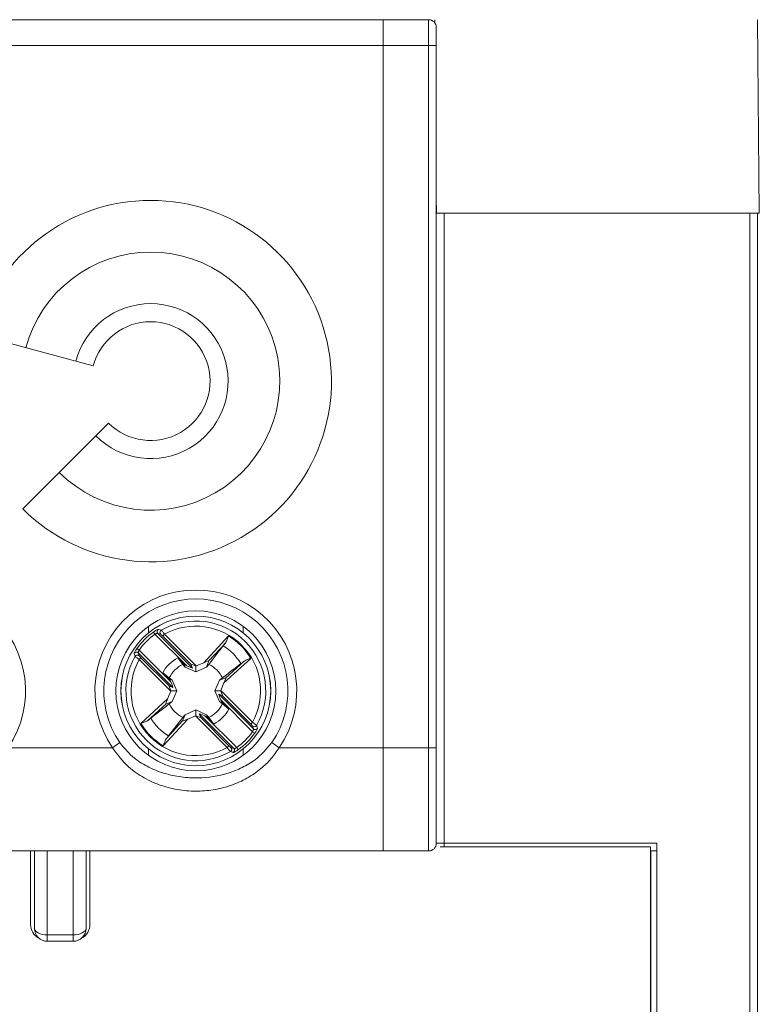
# Model space of a CAD drawing. Header units: millimetres. Extents: x 0 to 420, y 0 to 297.
# Tile 7 of 18: x 119 to 147, y 186 to 224. Entities that reach past the tile are written whole.
import ezdxf

# ---------------------------------------------------------------- set-up
doc = ezdxf.new("R2010")
doc.units = ezdxf.units.MM

msp = doc.modelspace()

# ---------------------------------------------------------------- linework, layer by layer
at = {"color": 7, "linetype": 'Continuous', "lineweight": 15}
for p, q in [((86.871, 223.667), (132.871, 223.667)), ((132.871, 222.667), (132.871, 223.667)), ((132.871, 223.667), (134.631, 223.667)), ((134.631, 222.667), (134.631, 223.667)), ((134.872, 223.546), (134.871, 223.667)), ((147.436, 216.167), (147.371, 223.667)), ((134.931, 223.367), (134.931, 222.667)), ((86.871, 222.667), (132.871, 222.667)), ((132.871, 195.467), (132.871, 222.667)), ((134.631, 222.667), (132.871, 222.667)), ((134.931, 222.667), (134.631, 222.667)), ((134.631, 195.467), (134.631, 222.667)), ((134.931, 222.667), (134.931, 195.467)), ((134.931, 216.792), (134.936, 216.167)), ((134.936, 216.167), (134.931, 216.167)), ((134.936, 216.167), (134.983, 216.167)), ((147.436, 216.167), (134.983, 216.167)), ((135.231, 216.167), (135.231, 191.767)), ((147.071, 168.167), (147.071, 216.167)), ((147.371, 216.167), (147.371, 168.291)), ((117.109, 211.479), (121.649, 210.262)), ((122.244, 208.041), (118.921, 204.717)), ((123.98, 199.946), (124.038, 199.865)), ((125.271, 198.632), (124.038, 199.865)), ((124.149, 199.896), (125.492, 198.552)), ((124.259, 199.862), (124.149, 199.896)), ((124.337, 199.792), (124.408, 199.862)), ((124.408, 199.862), (125.634, 198.636)), ((125.43, 198.698), (124.337, 199.792)), ((125.928, 198.757), (126.88, 199.795)), ((126.765, 199.522), (126.13, 198.829)), ((123.341, 199.308), (123.422, 199.25)), ((123.392, 199.139), (123.426, 199.028)), ((124.735, 197.795), (123.392, 199.139)), ((123.422, 199.25), (124.655, 198.017)), ((123.426, 198.88), (123.496, 198.95)), ((124.651, 197.654), (123.426, 198.88)), ((123.496, 198.95), (124.589, 197.857)), ((125.114, 198.694), (124.919, 198.95)), ((124.919, 198.95), (125.173, 198.673)), ((125.634, 198.636), (125.928, 198.757)), ((126.036, 198.589), (126.13, 198.829)), ((127.749, 198.926), (126.711, 197.975)), ((126.783, 198.176), (127.476, 198.811)), ((124.338, 198.369), (124.594, 198.173)), ((124.615, 198.115), (124.338, 198.369)), ((125.206, 198.589), (125.114, 198.694)), ((125.206, 198.589), (125.173, 198.673)), ((125.173, 198.673), (125.271, 198.632)), ((125.621, 198.402), (125.206, 198.589)), ((125.492, 198.552), (125.43, 198.698)), ((125.621, 198.402), (125.621, 198.631)), ((126.036, 198.589), (125.621, 198.402)), ((126.127, 198.694), (126.036, 198.589)), ((124.594, 198.173), (124.699, 198.082)), ((124.655, 198.017), (124.615, 198.115)), ((124.699, 198.082), (124.615, 198.115)), ((124.699, 198.082), (124.886, 197.667)), ((126.356, 197.667), (126.543, 198.082)), ((126.543, 198.082), (126.783, 198.176)), ((126.543, 198.082), (126.648, 198.173)), ((126.711, 197.975), (126.59, 197.68)), ((124.53, 197.359), (124.651, 197.654)), ((124.589, 197.857), (124.735, 197.795)), ((124.886, 197.667), (124.657, 197.667)), ((124.886, 197.667), (124.699, 197.252)), ((126.356, 197.667), (126.584, 197.667)), ((126.543, 197.252), (126.356, 197.667)), ((126.59, 197.68), (127.816, 196.454)), ((123.492, 196.408), (124.53, 197.359)), ((124.699, 197.252), (124.458, 197.158)), ((124.699, 197.252), (124.594, 197.161)), ((126.652, 197.477), (126.506, 197.539)), ((126.506, 197.539), (127.849, 196.195)), ((126.543, 197.252), (126.626, 197.219)), ((126.648, 197.161), (126.543, 197.252)), ((126.586, 197.317), (126.626, 197.219)), ((127.819, 196.084), (126.586, 197.317)), ((126.626, 197.219), (126.904, 196.965)), ((127.745, 196.384), (126.652, 197.477)), ((124.458, 197.158), (123.765, 196.523)), ((125.206, 196.745), (125.621, 196.932)), ((125.621, 196.932), (125.621, 196.703)), ((125.621, 196.932), (126.036, 196.745)), ((126.904, 196.965), (126.648, 197.161)), ((125.313, 196.577), (124.362, 195.539)), ((124.476, 195.811), (125.111, 196.505)), ((124.566, 195.921), (125.114, 196.64)), ((125.206, 196.745), (125.111, 196.505)), ((125.608, 196.698), (125.313, 196.577)), ((126.833, 195.472), (125.608, 196.698)), ((125.749, 196.782), (125.811, 196.636)), ((127.092, 195.438), (125.749, 196.782)), ((125.811, 196.636), (126.904, 195.542)), ((126.069, 196.661), (125.97, 196.702)), ((125.97, 196.702), (127.203, 195.469)), ((126.036, 196.745), (126.069, 196.661)), ((126.323, 196.384), (126.069, 196.661)), ((126.127, 196.64), (126.323, 196.384)), ((127.816, 196.454), (127.745, 196.384)), ((127.849, 196.195), (127.816, 196.306)), ((127.819, 196.084), (127.9, 196.026)), ((122.677, 195.662), (122.39, 195.467)), ((128.851, 195.467), (128.565, 195.662)), ((118.351, 195.467), (122.39, 195.467)), ((126.904, 195.542), (126.833, 195.472)), ((126.982, 195.472), (127.092, 195.438)), ((127.203, 195.469), (127.261, 195.388)), ((128.851, 195.467), (132.871, 195.467)), ((132.871, 191.467), (132.871, 195.467)), ((132.871, 195.467), (134.631, 195.467)), ((134.631, 191.467), (134.631, 195.467)), ((134.931, 195.467), (134.631, 195.467)), ((134.931, 195.467), (134.931, 191.767)), ((89.871, 191.467), (129.871, 191.467)), ((119.096, 191.467), (119.871, 191.467)), ((119.221, 191.467), (119.221, 188.621)), ((119.371, 188.467), (119.371, 191.467)), ((119.871, 191.467), (119.871, 188.217)), ((120.871, 191.467), (119.871, 191.467)), ((120.871, 188.217), (120.871, 191.467)), ((120.871, 191.467), (121.646, 191.467)), ((121.371, 191.467), (121.371, 188.467)), ((121.521, 188.621), (121.521, 191.467)), ((129.871, 191.467), (132.871, 191.467)), ((134.631, 191.467), (132.871, 191.467)), ((134.631, 191.467), (134.711, 191.467)), ((135.231, 191.767), (134.931, 191.767)), ((135.075, 191.621), (143.221, 191.621)), ((135.231, 191.767), (143.471, 191.767)), ((143.221, 168.921), (143.221, 191.621)), ((143.221, 191.621), (143.221, 191.621)), ((143.471, 191.467), (143.223, 191.467)), ((143.233, 168.921), (143.233, 191.467)), ((143.471, 168.867), (143.471, 191.767)), ((119.871, 188.217), (120.871, 188.217)), ((119.871, 188.217), (119.871, 187.967)), ((120.871, 188.217), (120.871, 187.967)), ((120.871, 187.967), (119.871, 187.967))]:
    msp.add_line(p, q, dxfattribs=at)
at = {"color": 8, "linetype": 'Continuous', "lineweight": 15}
for p, q in [((123.783, 200.164), (123.783, 199.911)), ((127.458, 200.164), (127.458, 199.911)), ((123.783, 195.423), (123.783, 195.17)), ((127.458, 195.423), (127.458, 195.17)), ((135.231, 191.767), (135.231, 191.621))]:
    msp.add_line(p, q, dxfattribs=at)
at = {"color": 7, "linetype": 'Continuous', "lineweight": 15, "flags": 128}
for points in [[(119.871, 188.217), (119.773, 188.222), (119.679, 188.236), (119.593, 188.259), (119.517, 188.29), (119.455, 188.328), (119.409, 188.371), (119.38, 188.418), (119.371, 188.467)], [(120.871, 188.217), (120.968, 188.222), (121.062, 188.236), (121.148, 188.259), (121.224, 188.29), (121.286, 188.328), (121.333, 188.371), (121.361, 188.418), (121.371, 188.467)]]:
    msp.add_lwpolyline(points, dxfattribs=at)
at = {"color": 7, "linetype": 'Continuous', "lineweight": 15}
for radius in [3.1, 2.9, 2.899]:
    msp.add_circle((125.621, 197.667), radius, dxfattribs=at)
for centre, radius, start, end in [((134.631, 223.367), 0.3, 0, 90), ((123.871, 209.667), 7, 225, 165), ((123.871, 209.667), 5, 225, 165), ((123.871, 209.667), 3, 225, 165), ((123.871, 209.667), 2.3, 225, 165), ((115.121, 197.667), 3.908, 325.743, 214.257), ((125.621, 197.667), 3.908, 325.743, 214.257), ((125.621, 197.667), 3.562, 325.743, 214.257), ((125.621, 197.667), 2.707, 330.3316, 119.6684), ((125.621, 197.667), 2.809, 125.7498, 144.2502), ((125.621, 197.667), 2.709, 125.7498, 144.2502), ((124.221, 199.966), 0.1, 121.7574, 224.4968), ((124.331, 199.932), 0.1, 120.0913, 224.4788), ((125.621, 197.667), 2.508, 331.0781, 118.9219), ((125.621, 197.667), 2.473, 30.6058, 59.3942), ((123.322, 199.067), 0.1, 45.5032, 148.2426), ((125.621, 197.667), 2.04, 31.1435, 58.8565), ((125.621, 197.667), 2.707, 150.3316, 299.6684), ((125.621, 197.667), 2.508, 151.0781, 298.9219), ((123.355, 198.957), 0.1, 45.5212, 149.9087), ((125.621, 197.667), 1.463, 118.6836, 151.3164), ((125.621, 197.667), 1.145, 116.2477, 153.7523), ((125.621, 197.667), 1.145, 26.2477, 63.7523), ((125.621, 197.667), 1.145, 206.2477, 243.7523), ((125.621, 197.667), 1.145, 296.2477, 333.7523), ((125.621, 197.667), 1.463, 298.6836, 331.3164), ((125.621, 197.667), 2.04, 211.1435, 238.8565), ((125.621, 197.667), 2.473, 210.6058, 239.3942), ((125.621, 197.667), 2.709, 305.7498, 324.2502), ((127.886, 196.377), 0.1, 225.5212, 329.9087), ((127.92, 196.267), 0.1, 225.5032, 328.2426), ((125.621, 197.667), 2.809, 305.7498, 324.2502), ((126.91, 195.402), 0.1, 300.0913, 44.4788), ((127.021, 195.368), 0.1, 301.7574, 44.4968), ((134.631, 191.767), 0.3, 270, 0), ((119.821, 188.621), 0.6, 180, 242.4673), ((119.871, 188.467), 0.5, 180, 270), ((120.871, 188.467), 0.5, 270, 0), ((120.921, 188.621), 0.6, 297.5328, 0)]:
    msp.add_arc(centre, radius, start, end, dxfattribs=at)
for centre, major_axis, ratio, start_param, end_param in [((125.912, 198.739), (0.218, 0.091), 0.04428, 6.24051, 7.758946), ((125.252, 198.652), (0.241, -0.1), 0.040112, 4.809235, 6.32409), ((125.671, 198.599), (0.241, -0.1), 0.040112, 1.799222, 3.182497), ((125.642, 198.628), (0.1, 0.041), 0.096832, 1.611647, 1.743226), ((124.636, 198.036), (-0.1, 0.241), 0.040112, 3.100688, 4.615543), ((126.693, 197.958), (0.091, 0.218), 0.04428, 4.807424, 6.325861), ((124.689, 197.616), (-0.1, 0.241), 0.040112, 6.242281, 7.625556), ((124.66, 197.646), (0.041, 0.1), 0.096832, 1.398366, 1.529945), ((126.582, 197.688), (0.041, 0.1), 0.096832, 4.539959, 4.671538), ((126.552, 197.718), (-0.1, 0.241), 0.040112, 3.100688, 4.483964), ((124.549, 197.376), (0.091, 0.218), 0.04428, 1.665832, 3.184268), ((126.605, 197.298), (-0.1, 0.241), 0.040112, 6.242281, 7.757136), ((125.33, 196.595), (0.218, 0.091), 0.04428, 3.098917, 4.617354), ((125.599, 196.706), (0.1, 0.041), 0.096832, 4.75324, 4.884819), ((125.57, 196.735), (0.241, -0.1), 0.040112, 4.940814, 6.32409), ((125.99, 196.682), (0.241, -0.1), 0.040112, 1.667642, 3.182497)]:
    msp.add_ellipse(centre, major_axis=major_axis, ratio=ratio, start_param=start_param, end_param=end_param, dxfattribs=at)
for points, knots in [([(123.98, 199.946), (123.989, 199.953), (124.018, 199.973), (124.066, 200.004), (124.116, 200.032), (124.154, 200.05), (124.163, 200.051), (124.168, 200.051)], [0, 0, 0, 0, 0.106969, 0.339081, 0.565137, 0.783439, 1, 1, 1, 1]), ([(124.149, 199.896), (124.146, 199.896), (124.139, 199.898), (124.116, 199.894), (124.087, 199.886), (124.059, 199.876), (124.043, 199.868), (124.038, 199.865)], [0, 0, 0, 0, 0.21548, 0.436195, 0.664796, 0.895578, 1, 1, 1, 1]), ([(124.168, 200.051), (124.175, 200.049), (124.213, 200.039), (124.251, 200.028), (124.281, 200.019)], [0, 0, 0, 0, 0.204716, 1, 1, 1, 1]), ([(124.337, 199.792), (124.334, 199.795), (124.322, 199.807), (124.302, 199.826), (124.281, 199.845), (124.266, 199.859), (124.261, 199.861), (124.259, 199.862)], [0, 0, 0, 0, 0.100839, 0.334471, 0.559976, 0.77988, 1, 1, 1, 1]), ([(124.281, 200.019), (124.284, 200.016), (124.29, 200.01), (124.315, 199.981), (124.349, 199.938), (124.382, 199.896), (124.402, 199.87), (124.408, 199.862)], [0, 0, 0, 0, 0.223206, 0.444231, 0.668852, 0.900211, 1, 1, 1, 1]), ([(126.676, 199.413), (126.696, 199.438), (126.721, 199.471), (126.758, 199.514), (126.765, 199.522)], [0, 0, 0, 0, 0.793901, 1, 1, 1, 1]), ([(126.88, 199.795), (126.879, 199.794), (126.873, 199.773), (126.852, 199.705), (126.821, 199.606), (126.781, 199.546), (126.765, 199.522)], [0, 0, 0, 0, 0.014382, 0.203404, 0.680882, 1, 1, 1, 1]), ([(123.236, 199.12), (123.236, 199.121), (123.236, 199.126), (123.245, 199.149), (123.267, 199.193), (123.3, 199.249), (123.328, 199.288), (123.341, 199.308)], [0, 0, 0, 0, 0.090361, 0.315187, 0.543285, 0.770757, 1, 1, 1, 1]), ([(123.268, 199.007), (123.266, 199.015), (123.255, 199.053), (123.245, 199.09), (123.236, 199.12)], [0, 0, 0, 0, 0.204716, 1, 1, 1, 1]), ([(123.422, 199.25), (123.417, 199.239), (123.407, 199.216), (123.396, 199.185), (123.391, 199.158), (123.39, 199.143), (123.392, 199.14), (123.392, 199.139)], [0, 0, 0, 0, 0.225306, 0.4539, 0.685064, 0.910646, 1, 1, 1, 1]), ([(126.676, 199.413), (126.599, 199.313), (126.417, 199.074), (126.234, 198.834), (126.127, 198.694)], [0, 0, 0, 0, 0.418017, 1, 1, 1, 1]), ([(123.426, 198.88), (123.407, 198.894), (123.369, 198.923), (123.32, 198.962), (123.285, 198.991), (123.271, 199.004), (123.269, 199.006), (123.268, 199.007)], [0, 0, 0, 0, 0.236869, 0.474724, 0.711887, 0.94347, 1, 1, 1, 1]), ([(123.426, 199.028), (123.426, 199.028), (123.426, 199.026), (123.433, 199.018), (123.448, 199), (123.47, 198.976), (123.488, 198.959), (123.496, 198.95)], [0, 0, 0, 0, 0.055605, 0.284477, 0.521163, 0.760618, 1, 1, 1, 1]), ([(126.648, 198.173), (126.787, 198.28), (127.028, 198.464), (127.267, 198.646), (127.367, 198.722)], [0, 0, 0, 0, 0.581982, 1, 1, 1, 1]), ([(127.476, 198.811), (127.47, 198.806), (127.427, 198.77), (127.395, 198.744), (127.367, 198.722)], [0, 0, 0, 0, 0.133225, 1, 1, 1, 1]), ([(127.476, 198.811), (127.5, 198.827), (127.559, 198.867), (127.659, 198.898), (127.727, 198.919), (127.748, 198.926), (127.749, 198.926)], [0, 0, 0, 0, 0.319118, 0.796596, 0.985618, 1, 1, 1, 1]), ([(124.594, 197.161), (124.454, 197.054), (124.214, 196.87), (123.975, 196.688), (123.875, 196.612)], [0, 0, 0, 0, 0.581982, 1, 1, 1, 1]), ([(123.765, 196.523), (123.741, 196.507), (123.682, 196.467), (123.583, 196.436), (123.514, 196.415), (123.494, 196.408), (123.492, 196.408)], [0, 0, 0, 0, 0.319118, 0.796596, 0.985618, 1, 1, 1, 1]), ([(123.765, 196.523), (123.771, 196.527), (123.814, 196.564), (123.847, 196.59), (123.875, 196.612)], [0, 0, 0, 0, 0.133225, 1, 1, 1, 1]), ([(125.114, 196.64), (125.127, 196.655), (125.158, 196.69), (125.188, 196.725), (125.206, 196.745)], [0, 0, 0, 0, 0.42967, 1, 1, 1, 1]), ([(126.036, 196.745), (126.053, 196.725), (126.084, 196.69), (126.114, 196.655), (126.127, 196.64)], [0, 0, 0, 0, 0.57033, 1, 1, 1, 1]), ([(127.816, 196.454), (127.835, 196.44), (127.872, 196.411), (127.921, 196.372), (127.956, 196.343), (127.97, 196.33), (127.972, 196.328), (127.973, 196.327)], [0, 0, 0, 0, 0.236869, 0.474724, 0.711887, 0.94347, 1, 1, 1, 1]), ([(127.816, 196.306), (127.816, 196.306), (127.815, 196.308), (127.809, 196.316), (127.793, 196.334), (127.771, 196.358), (127.754, 196.375), (127.745, 196.384)], [0, 0, 0, 0, 0.055605, 0.284477, 0.521163, 0.760618, 1, 1, 1, 1]), ([(127.819, 196.084), (127.824, 196.095), (127.835, 196.118), (127.845, 196.149), (127.851, 196.176), (127.851, 196.191), (127.85, 196.194), (127.849, 196.195)], [0, 0, 0, 0, 0.225306, 0.4539, 0.685064, 0.910646, 1, 1, 1, 1]), ([(128.005, 196.214), (128.005, 196.213), (128.005, 196.208), (127.997, 196.185), (127.974, 196.141), (127.941, 196.085), (127.914, 196.046), (127.9, 196.026)], [0, 0, 0, 0, 0.090361, 0.315187, 0.543285, 0.770757, 1, 1, 1, 1]), ([(127.973, 196.327), (127.975, 196.319), (127.986, 196.281), (127.997, 196.244), (128.005, 196.214)], [0, 0, 0, 0, 0.204716, 1, 1, 1, 1]), ([(122.677, 195.662), (122.857, 195.446), (123.18, 195.061), (123.798, 194.693), (124.405, 194.454), (125.048, 194.32), (125.882, 194.273), (126.697, 194.398), (127.423, 194.687), (128.031, 195.037), (128.362, 195.425), (128.565, 195.662)], [0, 0, 0, 0, 0.1240298, 0.2213978, 0.318916, 0.4157254, 0.5125294, 0.6885385, 0.7756671, 0.862704, 1, 1, 1, 1]), ([(124.362, 195.539), (124.362, 195.54), (124.368, 195.561), (124.389, 195.629), (124.42, 195.728), (124.46, 195.788), (124.476, 195.811)], [0, 0, 0, 0, 0.0143822, 0.2034036, 0.6808819, 1, 1, 1, 1]), ([(124.566, 195.921), (124.546, 195.896), (124.52, 195.863), (124.484, 195.82), (124.476, 195.811)], [0, 0, 0, 0, 0.793901, 1, 1, 1, 1]), ([(128.851, 195.467), (128.749, 195.318), (128.544, 195.02), (128.122, 194.619), (127.611, 194.271), (127.01, 194.001), (126.372, 193.834), (125.691, 193.765), (124.987, 193.811), (124.276, 193.98), (123.61, 194.28), (122.931, 194.742), (122.586, 195.204), (122.39, 195.467)], [0, 0, 0, 0, 0.0708585, 0.141813, 0.2285725, 0.315389, 0.4018495, 0.4882961, 0.5830521, 0.6778271, 0.7750503, 0.8721794, 1, 1, 1, 1]), ([(126.961, 195.315), (126.958, 195.318), (126.951, 195.324), (126.926, 195.353), (126.892, 195.396), (126.859, 195.438), (126.839, 195.464), (126.833, 195.472)], [0, 0, 0, 0, 0.223206, 0.444231, 0.668852, 0.900211, 1, 1, 1, 1]), ([(126.904, 195.542), (126.908, 195.539), (126.92, 195.527), (126.94, 195.508), (126.96, 195.489), (126.976, 195.475), (126.98, 195.473), (126.982, 195.472)], [0, 0, 0, 0, 0.100839, 0.334471, 0.559976, 0.77988, 1, 1, 1, 1]), ([(127.073, 195.283), (127.066, 195.285), (127.028, 195.295), (126.991, 195.306), (126.961, 195.315)], [0, 0, 0, 0, 0.204716, 1, 1, 1, 1]), ([(127.261, 195.388), (127.252, 195.381), (127.223, 195.361), (127.175, 195.33), (127.125, 195.302), (127.087, 195.284), (127.078, 195.283), (127.073, 195.283)], [0, 0, 0, 0, 0.106969, 0.339081, 0.565137, 0.783439, 1, 1, 1, 1]), ([(127.092, 195.438), (127.095, 195.438), (127.102, 195.436), (127.125, 195.44), (127.154, 195.448), (127.182, 195.458), (127.198, 195.466), (127.203, 195.469)], [0, 0, 0, 0, 0.21548, 0.436195, 0.664796, 0.895578, 1, 1, 1, 1])]:
    msp.add_open_spline(points, degree=3, knots=knots, dxfattribs=at)

doc.saveas('drawing.dxf')
